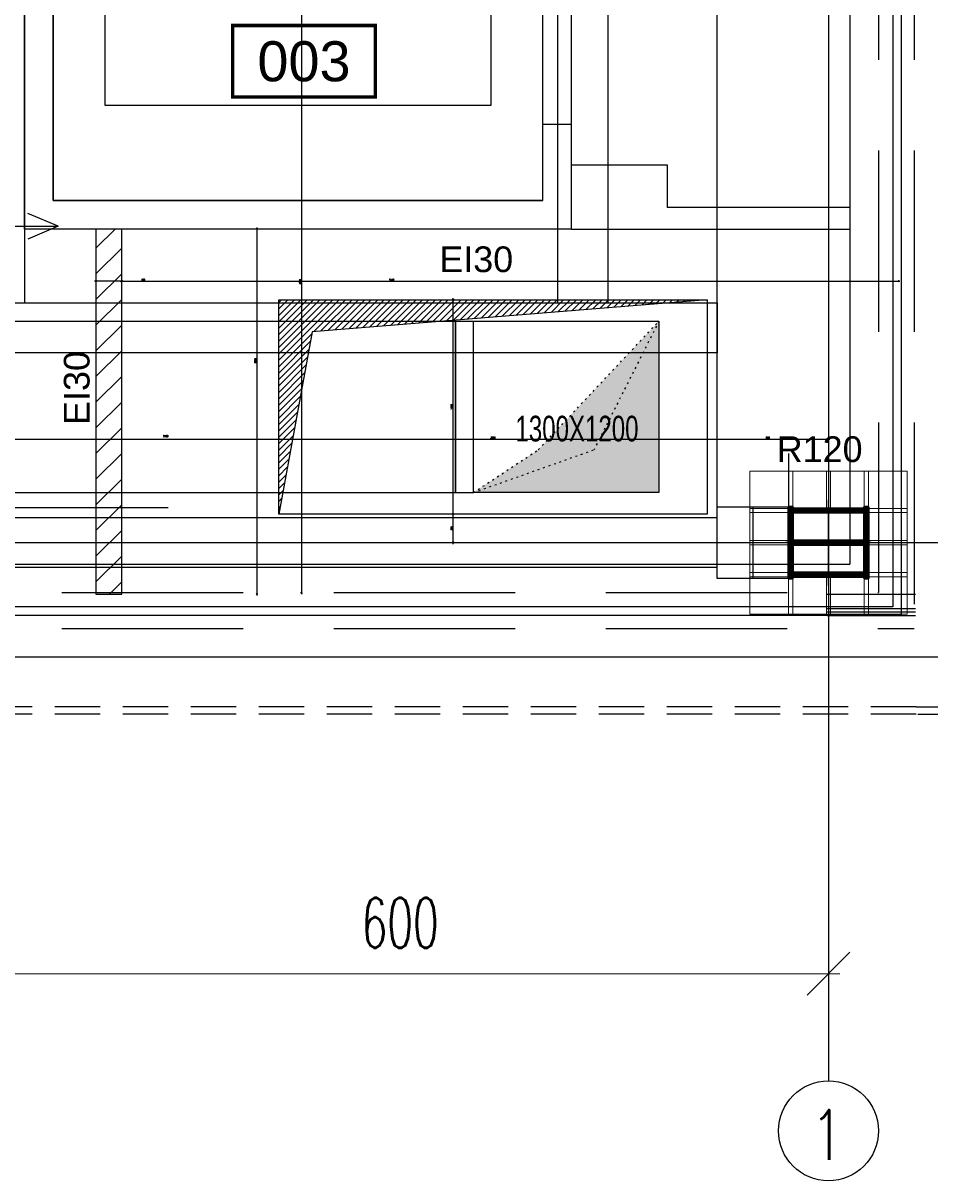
# Model space of a CAD drawing. Header units: centimetres. Extents: x -149939 to 48626, y -46000 to 152985.
# Tile 224 of 256: x 7820 to 14170, y 533 to 8636. Entities that reach past the tile are written whole.
import ezdxf
from ezdxf.enums import TextEntityAlignment as Align

# ---------------------------------------------------------------- set-up
doc = ezdxf.new("R2010")
doc.units = ezdxf.units.CM
doc.header["$LTSCALE"] = 50
doc.header["$PDMODE"] = 35
doc.header["$PDSIZE"] = 0.1
for name, pattern in [('CADVENT_CONTINUOUS', [2, 1, 1]), ('CADVENT_HIDDEN', [0.8, 0.25, -0.55]), ('Kondygnacja  -0_5$0$HIDDEN', [9.525, 6.35, -3.175]), ('Kondygnacja  -0_5$0$HIDDEN2', [4.7625, 3.175, -1.5875]), ('Osie rzutów$0$DASHDOT2', [12.7, 6.35, -3.175, 0, -3.175])]:
    doc.linetypes.add(name, pattern=pattern)
doc.layers.get('0').update_dxf_attribs({"color": 8})
doc.layers.get('DEFPOINTS').update_dxf_attribs({"color": 8})
for name, color, linetype in [('bgde-wywiewEXP', 5, 'Continuous'), ('bgde-wywiewHIDDEN', 7, 'Continuous'), ('bgde_AJ_strzałki', 7, 'Continuous'), ('Kondygnacja  -0_5$0$ARCH_INFO_ODPORNOŚĆ OGNIOWA', 8, 'Continuous'), ('Kondygnacja  -0_5$0$ARCH_INFO_OPISY_PRZEGRODY', 8, 'Continuous'), ('Kondygnacja  -0_5$0$ARCH_KONSTR_POWYŻEJ RZUTU', 8, 'Kondygnacja  -0_5$0$HIDDEN'), ('Kondygnacja  -0_5$0$ARCH_KONSTR_POWYŻEJ RZUTU_IST', 8, 'Kondygnacja  -0_5$0$HIDDEN2'), ('Kondygnacja  -0_5$0$ARCH_MUROWANE', 8, 'Continuous'), ('Kondygnacja  -0_5$0$ARCH_NIEWIDOK_IST', 8, 'Kondygnacja  -0_5$0$HIDDEN'), ('Kondygnacja  -0_5$0$ARCH_STROP', 8, 'Continuous'), ('Kondygnacja  -0_5$0$ARCH_SZKŁO_IST', 8, 'Continuous'), ('Kondygnacja  -0_5$0$ARCH_SŁUPY', 8, 'Continuous'), ('Kondygnacja  -0_5$0$ARCH_WIDOK_IST', 8, 'Continuous'), ('Kondygnacja  -0_5$0$ARCH_ŚLUSARKA_OKNA_IST', 8, 'Continuous'), ('Kondygnacja  -0_5$0$ARCH_ŻELBET_IST', 8, 'Continuous'), ('Osie rzutów$0$ARCH_INFO_OSIE_IST', 8, 'Osie rzutów$0$DASHDOT2'), ('Osie rzutów$0$ARCH_INFO_OSIE_OPISY_IST', 8, 'Continuous'), ('Pomieszczenia -05$0$ARCH_INFO_AREA_ETYKIETY_200', 8, 'Continuous')]:
    doc.layers.add(name, color=color, linetype=linetype)
for name, color, linetype, lineweight in [('Kondygnacja  -0_5$0$ARCH_INFO_WYMIARY', 8, 'Continuous', 9), ('Kondygnacja  -0_5$0$ARCH_WIDOK', 8, 'Continuous', 13), ('Osie rzutów$0$ARCH_INFO_WYMIARY', 8, 'Continuous', 9)]:
    doc.layers.add(name, color=color, linetype=linetype, lineweight=lineweight)
doc.styles.add('Kondygnacja  -0_5$0$Arial', font='ARIAL.TTF')
doc.styles.add('Kondygnacja  -0_5$0$Romans', font='Romans.shx', dxfattribs={"width": 0.7})
doc.styles.add('Osie rzutów$0$ROMANS-250-CM', font='romans.shx', dxfattribs={"width": 0.8, "height": 50})
doc.styles.add('Osie rzutów$0$wymiary_cuprum', font='Romans.shx', dxfattribs={"width": 0.6})
doc.styles.add('Pomieszczenia -05$0$Arial', font='ARIAL.TTF')
doc.dimstyles.new('Kondygnacja  -0_5$0$Wymiary 1-100', dxfattribs={"dimtxt": 12, "dimasz": 10, "dimexe": 5, "dimexo": 0, "dimgap": 4, "dimtad": 1, "dimrnd": 0.5, "dimzin": 12, "dimdsep": 46, "dimtxsty": 'Kondygnacja  -0_5$0$Romans', "dimblk": 'Kondygnacja  -0_5$0$_Oblique', "dimcen": 10, "dimdle": 10, "dimclrt": 55, "dimazin": 0, "dimtfac": 1, "dimtmove": 1, "dimatfit": 3, "dimfxl": 8, "dimfxlon": 1, "dimtolj": 1, "dimtzin": 0, "dimarcsym": 0})
doc.dimstyles.new('Osie rzutów$0$ARCH_ CT', dxfattribs={"dimtxt": 20, "dimasz": 20, "dimexe": 12, "dimexo": 20, "dimgap": 5, "dimtad": 1, "dimdec": 1, "dimrnd": 0.5, "dimzin": 9, "dimdsep": 46, "dimtxsty": 'Osie rzutów$0$wymiary_cuprum', "dimblk": 'Osie rzutów$0$_Oblique', "dimcen": 8, "dimdle": 12, "dimclrd": 256, "dimclre": 256, "dimclrt": 55, "dimadec": 1, "dimazin": 0, "dimtfac": 1, "dimtdec": 1, "dimtmove": 1, "dimatfit": 2, "dimldrblk": 'Osie rzutów$0$_Dot', "dimfxl": 50, "dimtolj": 1, "dimtzin": 0, "dimlwd": -1, "dimlwe": -1, "dimarcsym": 0})
pattern_1 = [(45, (1486.883, -27369.858), (-6.735192, 6.735192), [])]

# ---------------------------------------------------------------- blocks, each defined once
blk = doc.blocks.new('Osie rzutów$0$_Oblique')
at = {"color": 0, "linetype": 'ByBlock', "lineweight": -2}
blk.add_line((-0.5, -0.5), (0.5, 0.5), dxfattribs=at)
blk = doc.blocks.new('*D274')
at = {"layer": 'DEFPOINTS', "color": 0}
for p in [(12860, 4732.19), (13460, 4732.19), (13460, 4698.26)]:
    blk.add_point(p, dxfattribs=at)
at = {"layer": 'Osie rzutów$0$ARCH_INFO_WYMIARY'}
for p, q in [((12860, 4717.19), (12860, 4690.26)), ((13460, 4717.19), (13460, 4690.26)), ((12852, 4698.26), (13468, 4698.26))]:
    blk.add_line(p, q, dxfattribs=at)
at = {"layer": 'Osie rzutów$0$ARCH_INFO_WYMIARY', "xscale": 30, "yscale": 30, "zscale": 30, "rotation": 180}
blk.add_blockref('Osie rzutów$0$_Oblique', (12860, 4698.26), dxfattribs=at)
at = {"layer": 'Osie rzutów$0$ARCH_INFO_WYMIARY', "xscale": 30, "yscale": 30, "zscale": 30}
blk.add_blockref('Osie rzutów$0$_Oblique', (13460, 4698.26), dxfattribs=at)
at = {"layer": 'Osie rzutów$0$ARCH_INFO_WYMIARY', "color": 55, "insert": (13160, 4733.76), "char_height": 35, "attachment_point": 5, "style": 'Osie rzutów$0$wymiary_cuprum'}
blk.add_mtext('\\A1;600', dxfattribs=at)
blk = doc.blocks.new('Osie rzutów$0$_Dot')
at = {"color": 0, "linetype": 'ByBlock', "lineweight": -2}
blk.add_line((-0.5, 0), (-1, 0), dxfattribs=at)
at = {"color": 0, "linetype": 'ByBlock', "const_width": 0.5}
blk.add_lwpolyline([(-0.25, 0, 1), (0.25, 0, 1)], format="xyb", close=True, dxfattribs=at)
blk = doc.blocks.new('Kondygnacja  -0_5$0$_Oblique')
at = {"color": 0, "linetype": 'ByBlock', "lineweight": -2}
blk.add_line((-0.5, -0.5), (0.5, 0.5), dxfattribs=at)
blk = doc.blocks.new('*D164')
at = {"layer": 'DEFPOINTS', "color": 0}
for p in [(9286.2, 9000), (9286.2, 4650), (9770.2, 4650)]:
    blk.add_point(p, dxfattribs=at)
at = {"layer": 'Kondygnacja  -0_5$0$ARCH_INFO_WYMIARY', "color": 0, "lineweight": -2}
for p, q in [((9762.2, 9000), (9775.2, 9000)), ((9770.2, 9010), (9770.2, 4640)), ((9762.2, 4650), (9775.2, 4650))]:
    blk.add_line(p, q, dxfattribs=at)
at = {"layer": 'Kondygnacja  -0_5$0$ARCH_INFO_WYMIARY', "color": 0, "linetype": 'ByBlock', "lineweight": -2, "xscale": 10, "yscale": 10, "zscale": 10}
for p, rotation in [((9770.2, 9000), 90), ((9770.2, 4650), 270)]:
    blk.add_blockref('Kondygnacja  -0_5$0$_Oblique', p, dxfattribs=dict(at, rotation=rotation))
at = {"layer": 'Kondygnacja  -0_5$0$ARCH_INFO_WYMIARY', "color": 55, "insert": (9760.2, 6825), "char_height": 12, "attachment_point": 5, "rotation": 90, "style": 'Kondygnacja  -0_5$0$Romans'}
blk.add_mtext('\\A1;4350', dxfattribs=at)
blk = doc.blocks.new('*D131')
at = {"layer": 'DEFPOINTS', "color": 0}
for p in [(9735.5, 7195), (9456.5, 4640), (9735.5, 4640)]:
    blk.add_point(p, dxfattribs=at)
at = {"layer": 'Kondygnacja  -0_5$0$ARCH_INFO_WYMIARY', "color": 0, "lineweight": -2}
for p, q in [((9464.5, 7195), (9451.5, 7195)), ((9456.5, 7205), (9456.5, 4630)), ((9464.5, 4640), (9451.5, 4640))]:
    blk.add_line(p, q, dxfattribs=at)
at = {"layer": 'Kondygnacja  -0_5$0$ARCH_INFO_WYMIARY', "color": 0, "linetype": 'ByBlock', "lineweight": -2, "xscale": 10, "yscale": 10, "zscale": 10}
for p, rotation in [((9456.5, 7195), 90), ((9456.5, 4640), 270)]:
    blk.add_blockref('Kondygnacja  -0_5$0$_Oblique', p, dxfattribs=dict(at, rotation=rotation))
at = {"layer": 'Kondygnacja  -0_5$0$ARCH_INFO_WYMIARY', "color": 55, "insert": (9446.5, 6273.2), "char_height": 12, "attachment_point": 5, "rotation": 90, "style": 'Kondygnacja  -0_5$0$Romans'}
blk.add_mtext('\\A1;2555', dxfattribs=at)
blk = doc.blocks.new('*D132')
at = {"layer": 'DEFPOINTS', "color": 0}
for p in [(8510, 7264.8), (13950, 7264.8), (13950, 6829.5)]:
    blk.add_point(p, dxfattribs=at)
at = {"layer": 'Kondygnacja  -0_5$0$ARCH_INFO_WYMIARY', "color": 0, "lineweight": -2}
for p, q in [((8500, 6829.5), (13960, 6829.5)), ((8510, 6837.5), (8510, 6824.5)), ((13950, 6837.5), (13950, 6824.5))]:
    blk.add_line(p, q, dxfattribs=at)
at = {"layer": 'Kondygnacja  -0_5$0$ARCH_INFO_WYMIARY', "color": 0, "linetype": 'ByBlock', "lineweight": -2, "xscale": 10, "yscale": 10, "zscale": 10, "rotation": 180}
blk.add_blockref('Kondygnacja  -0_5$0$_Oblique', (8510, 6829.5), dxfattribs=at)
at = {"layer": 'Kondygnacja  -0_5$0$ARCH_INFO_WYMIARY', "color": 0, "linetype": 'ByBlock', "lineweight": -2, "xscale": 10, "yscale": 10, "zscale": 10}
blk.add_blockref('Kondygnacja  -0_5$0$_Oblique', (13950, 6829.5), dxfattribs=at)
at = {"layer": 'Kondygnacja  -0_5$0$ARCH_INFO_WYMIARY', "color": 55, "insert": (10401, 6839.5), "char_height": 12, "attachment_point": 5, "style": 'Kondygnacja  -0_5$0$Romans'}
blk.add_mtext('\\A1;5440', dxfattribs=at)
blk = doc.blocks.new('*D133')
at = {"layer": 'DEFPOINTS', "color": 0}
for p in [(8330, 7264.8), (8510, 7264.8), (8330, 6829.5)]:
    blk.add_point(p, dxfattribs=at)
at = {"layer": 'Kondygnacja  -0_5$0$ARCH_INFO_WYMIARY', "color": 0, "lineweight": -2}
for p, q in [((8520, 6829.5), (8320, 6829.5)), ((8330, 6837.5), (8330, 6824.5)), ((8510, 6837.5), (8510, 6824.5)), ((8510, 6829.5), (8674.2, 6829.5))]:
    blk.add_line(p, q, dxfattribs=at)
at = {"layer": 'Kondygnacja  -0_5$0$ARCH_INFO_WYMIARY', "color": 0, "linetype": 'ByBlock', "lineweight": -2, "xscale": 10, "yscale": 10, "zscale": 10, "rotation": 180}
blk.add_blockref('Kondygnacja  -0_5$0$_Oblique', (8330, 6829.5), dxfattribs=at)
at = {"layer": 'Kondygnacja  -0_5$0$ARCH_INFO_WYMIARY', "color": 0, "linetype": 'ByBlock', "lineweight": -2, "xscale": 10, "yscale": 10, "zscale": 10}
blk.add_blockref('Kondygnacja  -0_5$0$_Oblique', (8510, 6829.5), dxfattribs=at)
at = {"layer": 'Kondygnacja  -0_5$0$ARCH_INFO_WYMIARY', "color": 55, "insert": (8660, 6839.5), "char_height": 12, "attachment_point": 5, "style": 'Kondygnacja  -0_5$0$Romans'}
blk.add_mtext('\\A1;180', dxfattribs=at)
blk = doc.blocks.new('*D134')
at = {"layer": 'DEFPOINTS', "color": 0}
for p in [(13460, 6159.5), (12610, 5950), (13460, 5724.3)]:
    blk.add_point(p, dxfattribs=at)
at = {"layer": 'Kondygnacja  -0_5$0$ARCH_INFO_WYMIARY', "color": 0, "lineweight": -2}
for p, q in [((12600, 5724.3), (13470, 5724.3)), ((12610, 5732.3), (12610, 5719.3)), ((13460, 5732.3), (13460, 5719.3))]:
    blk.add_line(p, q, dxfattribs=at)
at = {"layer": 'Kondygnacja  -0_5$0$ARCH_INFO_WYMIARY', "color": 0, "linetype": 'ByBlock', "lineweight": -2, "xscale": 10, "yscale": 10, "zscale": 10, "rotation": 180}
blk.add_blockref('Kondygnacja  -0_5$0$_Oblique', (12610, 5724.3), dxfattribs=at)
at = {"layer": 'Kondygnacja  -0_5$0$ARCH_INFO_WYMIARY', "color": 0, "linetype": 'ByBlock', "lineweight": -2, "xscale": 10, "yscale": 10, "zscale": 10}
blk.add_blockref('Kondygnacja  -0_5$0$_Oblique', (13460, 5724.3), dxfattribs=at)
at = {"layer": 'Kondygnacja  -0_5$0$ARCH_INFO_WYMIARY', "color": 55, "insert": (13035, 5734.3), "char_height": 12, "attachment_point": 5, "style": 'Kondygnacja  -0_5$0$Romans'}
blk.add_mtext('\\A1;850', dxfattribs=at)
blk = doc.blocks.new('*D135')
at = {"layer": 'DEFPOINTS', "color": 0}
for p in [(11109.2, 5200), (10830.2, 5000), (11109.2, 5000)]:
    blk.add_point(p, dxfattribs=at)
at = {"layer": 'Kondygnacja  -0_5$0$ARCH_INFO_WYMIARY', "color": 0, "lineweight": -2}
for p, q in [((10838.2, 5200), (10825.2, 5200)), ((10830.2, 5210), (10830.2, 4990)), ((10838.2, 5000), (10825.2, 5000))]:
    blk.add_line(p, q, dxfattribs=at)
at = {"layer": 'Kondygnacja  -0_5$0$ARCH_INFO_WYMIARY', "color": 0, "linetype": 'ByBlock', "lineweight": -2, "xscale": 10, "yscale": 10, "zscale": 10}
for p, rotation in [((10830.2, 5200), 90), ((10830.2, 5000), 270)]:
    blk.add_blockref('Kondygnacja  -0_5$0$_Oblique', p, dxfattribs=dict(at, rotation=rotation))
at = {"layer": 'Kondygnacja  -0_5$0$ARCH_INFO_WYMIARY', "color": 55, "insert": (10820.2, 5100), "char_height": 12, "attachment_point": 5, "rotation": 90, "style": 'Kondygnacja  -0_5$0$Romans'}
blk.add_mtext('\\A1;200', dxfattribs=at)
blk = doc.blocks.new('*D136')
at = {"layer": 'DEFPOINTS', "color": 0}
for p in [(12610, 6159.5), (9610, 5934.7), (12610, 5724.3)]:
    blk.add_point(p, dxfattribs=at)
at = {"layer": 'Kondygnacja  -0_5$0$ARCH_INFO_WYMIARY', "color": 0, "lineweight": -2}
for p, q in [((9600, 5724.3), (12620, 5724.3)), ((9610, 5732.3), (9610, 5719.3)), ((12610, 5732.3), (12610, 5719.3))]:
    blk.add_line(p, q, dxfattribs=at)
at = {"layer": 'Kondygnacja  -0_5$0$ARCH_INFO_WYMIARY', "color": 0, "linetype": 'ByBlock', "lineweight": -2, "xscale": 10, "yscale": 10, "zscale": 10, "rotation": 180}
blk.add_blockref('Kondygnacja  -0_5$0$_Oblique', (9610, 5724.3), dxfattribs=at)
at = {"layer": 'Kondygnacja  -0_5$0$ARCH_INFO_WYMIARY', "color": 0, "linetype": 'ByBlock', "lineweight": -2, "xscale": 10, "yscale": 10, "zscale": 10}
blk.add_blockref('Kondygnacja  -0_5$0$_Oblique', (12610, 5724.3), dxfattribs=at)
at = {"layer": 'Kondygnacja  -0_5$0$ARCH_INFO_WYMIARY', "color": 55, "insert": (11110, 5734.3), "char_height": 12, "attachment_point": 5, "style": 'Kondygnacja  -0_5$0$Romans'}
blk.add_mtext('\\A1;3000', dxfattribs=at)
blk = doc.blocks.new('*D137')
at = {"layer": 'DEFPOINTS', "color": 0}
for p in [(11109.2, 6700), (10830.2, 5200), (11109.2, 5200)]:
    blk.add_point(p, dxfattribs=at)
at = {"layer": 'Kondygnacja  -0_5$0$ARCH_INFO_WYMIARY', "color": 0, "lineweight": -2}
for p, q in [((10838.2, 6700), (10825.2, 6700)), ((10830.2, 6710), (10830.2, 5190)), ((10838.2, 5200), (10825.2, 5200))]:
    blk.add_line(p, q, dxfattribs=at)
at = {"layer": 'Kondygnacja  -0_5$0$ARCH_INFO_WYMIARY', "color": 0, "linetype": 'ByBlock', "lineweight": -2, "xscale": 10, "yscale": 10, "zscale": 10}
for p, rotation in [((10830.2, 6700), 90), ((10830.2, 5200), 270)]:
    blk.add_blockref('Kondygnacja  -0_5$0$_Oblique', p, dxfattribs=dict(at, rotation=rotation))
at = {"layer": 'Kondygnacja  -0_5$0$ARCH_INFO_WYMIARY', "color": 55, "insert": (10820.2, 5950), "char_height": 12, "attachment_point": 5, "rotation": 90, "style": 'Kondygnacja  -0_5$0$Romans'}
blk.add_mtext('\\A1;1500', dxfattribs=at)
blk = doc.blocks.new('*D138')
at = {"layer": 'DEFPOINTS', "color": 0}
for p in [(9610, 6159.5), (7460, 5934.7), (9610, 5724.3)]:
    blk.add_point(p, dxfattribs=at)
at = {"layer": 'Kondygnacja  -0_5$0$ARCH_INFO_WYMIARY', "color": 0, "lineweight": -2}
for p, q in [((7450, 5724.3), (9620, 5724.3)), ((7460, 5732.3), (7460, 5719.3)), ((9610, 5732.3), (9610, 5719.3))]:
    blk.add_line(p, q, dxfattribs=at)
at = {"layer": 'Kondygnacja  -0_5$0$ARCH_INFO_WYMIARY', "color": 0, "linetype": 'ByBlock', "lineweight": -2, "xscale": 10, "yscale": 10, "zscale": 10, "rotation": 180}
blk.add_blockref('Kondygnacja  -0_5$0$_Oblique', (7460, 5724.3), dxfattribs=at)
at = {"layer": 'Kondygnacja  -0_5$0$ARCH_INFO_WYMIARY', "color": 0, "linetype": 'ByBlock', "lineweight": -2, "xscale": 10, "yscale": 10, "zscale": 10}
blk.add_blockref('Kondygnacja  -0_5$0$_Oblique', (9610, 5724.3), dxfattribs=at)
at = {"layer": 'Kondygnacja  -0_5$0$ARCH_INFO_WYMIARY', "color": 55, "insert": (8818.8, 5745), "char_height": 12, "attachment_point": 5, "style": 'Kondygnacja  -0_5$0$Romans'}
blk.add_mtext('\\A1;2150', dxfattribs=at)
blk = doc.blocks.new('Kondygnacja  -0_5$0$konstrukcja istniejąca -0.5')
at = {"layer": 'Kondygnacja  -0_5$0$ARCH_KONSTR_POWYŻEJ RZUTU_IST', "ltscale": 10}
for p, q in [((13382, 4975), (13382, 5025)), ((13382, 5025), (13432, 5025)), ((12338, 5017.5), (13382, 5017.5)), ((13382, 4982.5), (12338, 4982.5)), ((13432, 4975), (13382, 4975))]:
    blk.add_line(p, q, dxfattribs=at)
for points in [[(13432, 9825), (13432, 4975), (13382, 4975)], [(13382, 5025), (13382, 6175)], [(12897, 6032.89), (12897, 5167.89)], [(13270.5, 5167.89), (13270.5, 6032.89)], [(13305.5, 6032.89), (13305.5, 5167.89)], [(12338, 5167.89), (13382, 5167.89), (13382, 5132.89), (12338, 5132.89)], [(13407, 5025), (13407, 4975)]]:
    blk.add_lwpolyline(points, dxfattribs=at)
blk = doc.blocks.new('Pomieszczenia -05$0$etykieta_numer')
at = {"color": 0, "linetype": 'ByBlock', "const_width": 2.44}
blk.add_lwpolyline([(-50, -50), (-50, 0), (50, 0), (50, -50)], close=True, dxfattribs=at)
at = {"color": 0, "linetype": 'ByBlock', "style": 'Pomieszczenia -05$0$Arial'}
blk.add_attdef('AECAREA:NUMBER', text='', height=28, dxfattribs=at).set_placement((0, -25), align=Align.MIDDLE)
blk = doc.blocks.new('strzałki')
at = {"layer": 'bgde_AJ_strzałki'}
for p, q in [((-903.6, 0), (-691.1, 89.7, 3433)), ((903.6, 0), (691.1, 89.7, 3433)), ((-403.6, 0), (-903.6, 0)), ((-903.6, 0), (-691.1, -89.7, 3433)), ((403.6, 0), (903.6, 0)), ((903.6, 0), (691.1, -89.7, 3433)), ((0, -403.6), (0, -903.6)), ((0, -903.6), (-89.7, -691.1, 3433)), ((0, -903.6), (89.7, -691.1, 3433))]:
    blk.add_line(p, q, dxfattribs=at)
blk = doc.blocks.new('Osie rzutów')
at = {"layer": 'Osie rzutów$0$ARCH_INFO_OSIE_IST', "ltscale": 10}
for p, q in [((13460, 12510), (13460, 4623.26)), ((13460, 4970), (13460, 5030)), ((4436.04, 5000), (15156.54, 5000)), ((13490, 5000), (13430, 5000))]:
    blk.add_line(p, q, dxfattribs=at)
at = {"layer": 'Osie rzutów$0$ARCH_INFO_OSIE_OPISY_IST'}
blk.add_circle((13460, 4588.26), 35, dxfattribs=at)
at = {"layer": 'Osie rzutów$0$ARCH_INFO_OSIE_OPISY_IST', "style": 'Osie rzutów$0$ROMANS-250-CM', "width": 0.8}
blk.add_text('1', height=35, dxfattribs=at).set_placement((13447.23, 4567.86))
at = {"layer": 'Osie rzutów$0$ARCH_INFO_WYMIARY'}
dim = blk.add_linear_dim(base=(13460, 4698.26), p1=(12860, 4732.19), p2=(13460, 4732.19), dimstyle='Osie rzutów$0$ARCH_ CT', override={"dimtxt": 35, "dimasz": 30, "dimexe": 8, "dimexo": 15, "dimgap": 18, "dimdle": 8}, dxfattribs=at)
dim.commit()
dim.dimension.update_dxf_attribs({"geometry": '*D274', "text_midpoint": (13160, 4733.76)})

msp = doc.modelspace()

# ---------------------------------------------------------------- hatches: boundary and pattern name
at = {"layer": 'bgde-wywiewHIDDEN', "linetype": 'CADVENT_HIDDEN'}
for points in [[(10972.891, 5349.997), (11427.891, 5649.997), (12272.891, 6549.997), (12272.891, 5349.997)], [(10972.894, 5349.997), (11427.894, 5649.997), (12272.894, 6549.997), (12272.894, 5349.997)]]:
    msp.add_hatch(color=256, dxfattribs=at).paths.add_polyline_path(points)
at = {"layer": 'Kondygnacja  -0_5$0$ARCH_MUROWANE', "linetype": 'Continuous', "lineweight": -3}
h = msp.add_hatch(dxfattribs=at)
h.set_pattern_fill('ANSI31', color=256, scale=40, style=0)
h.set_pattern_definition([(45, (-121140, -45000), (-89.80256, 89.80256), [])])
h.paths.add_polyline_path([(8330, 4640), (8510, 4640), (8510, 7195), (8330, 7195)], flags=0)
at = {"layer": 'Kondygnacja  -0_5$0$ARCH_SŁUPY', "lineweight": 40}
h = msp.add_hatch(dxfattribs=at)
h.set_pattern_fill('ANSI31', color=256, scale=3, style=0)
h.set_pattern_definition(pattern_1)
h.paths.add_polyline_path([(13180, 5250), (13180, 4750), (13210, 4750), (13210, 5250)])
h = msp.add_hatch(dxfattribs=at)
h.set_pattern_fill('ANSI31', color=256, scale=3, style=0)
h.set_pattern_definition(pattern_1)
h.paths.add_polyline_path([(13710, 5210), (13710, 5240), (13210, 5240), (13210, 5210)])
h = msp.add_hatch(dxfattribs=at)
h.set_pattern_fill('ANSI31', color=256, scale=3, style=0)
h.set_pattern_definition(pattern_1)
h.paths.add_polyline_path([(13710, 4750), (13740, 4750), (13740, 5250), (13710, 5250)])
h = msp.add_hatch(dxfattribs=at)
h.set_pattern_fill('ANSI31', color=256, scale=3, style=0)
h.set_pattern_definition(pattern_1)
h.paths.add_polyline_path([(13710, 4985), (13710, 5015), (13210, 5015), (13210, 4985)])
h = msp.add_hatch(dxfattribs=at)
h.set_pattern_fill('ANSI31', color=256, scale=3, style=0)
h.set_pattern_definition(pattern_1)
h.paths.add_polyline_path([(13710, 4760), (13710, 4790), (13210, 4790), (13210, 4760)])
at = {"layer": 'Kondygnacja  -0_5$0$ARCH_WIDOK'}
h = msp.add_hatch(dxfattribs=at)
h.set_pattern_fill('ANSI31', color=256, scale=10, angle=-180, style=0)
h.set_pattern_definition([(45, (149357.393, -64428.482), (-22.45064, 22.45064), [])])
h.paths.add_polyline_path([(12610, 6700), (9843.264, 6476.456), (9610, 5200), (9610, 6700)])

# ---------------------------------------------------------------- linework, layer by layer
at = {"layer": 'bgde-wywiewEXP', "linetype": 'Continuous'}
for points in [[(3804.386, 5349.997), (3804.386, 6549.997), (10847.891, 6549.997), (10847.891, 5349.997)], [(10847.891, 5349.997), (10847.891, 6549.997), (10972.891, 6549.997)], [(3804.386, 5349.997), (10972.891, 5349.997)]]:
    msp.add_lwpolyline(points, dxfattribs=at)
at = {"layer": 'bgde-wywiewEXP', "linetype": 'CADVENT_CONTINUOUS'}
msp.add_lwpolyline([(10972.891, 5349.997), (10972.891, 6549.997), (12272.891, 6549.997), (12272.891, 5349.997)], close=True, dxfattribs=at)
at = {"layer": 'bgde-wywiewHIDDEN', "linetype": 'CADVENT_HIDDEN', "extrusion": (0, -1, 0)}
for p in [(12272.891, 6549.997), (10972.891, 5349.997)]:
    msp.add_line(p, (11817.891, 5649.997), dxfattribs=at)
at = {"layer": 'bgde-wywiewHIDDEN', "linetype": 'CADVENT_HIDDEN'}
for points in [[(10972.891, 5349.997), (10972.891, 6549.997), (12272.891, 6549.997), (12272.891, 5349.997)], [(10972.891, 5349.997), (11427.891, 5649.997), (12272.891, 6549.997), (12272.891, 5349.997)]]:
    msp.add_lwpolyline(points, close=True, dxfattribs=at)
msp.add_lwpolyline([(10972.891, 5349.997), (10972.891, 6549.997)], dxfattribs=at)
at = {"layer": 'Kondygnacja  -0_5$0$ARCH_INFO_OPISY_PRZEGRODY'}
msp.add_lwpolyline([(8835.667, 5244.64), (7471.316, 5244.64)], dxfattribs=at)
at = {"layer": 'Kondygnacja  -0_5$0$ARCH_MUROWANE', "linetype": 'Continuous', "lineweight": -3}
for p, q in [((8510, 7195), (8330, 7195)), ((8330, 7195), (8330, 4640)), ((8510, 4640), (8510, 7195)), ((8330, 4640), (8510, 4640))]:
    msp.add_line(p, q, dxfattribs=at)
at = {"layer": 'Kondygnacja  -0_5$0$ARCH_NIEWIDOK_IST', "ltscale": 4}
for p, q in [((13810, 28700), (13810, 4650)), ((14060, 28700), (14060, 4400)), ((-7150, 4650), (13810, 4650)), ((-7150, 4400), (14060, 4400))]:
    msp.add_line(p, q, dxfattribs=at)
at = {"layer": 'Kondygnacja  -0_5$0$ARCH_NIEWIDOK_IST'}
for points in [[(14085, 3800), (14360, 3800), (14360.022, 35000), (15360.022, 36000), (14360.022, 37000), (13810.022, 37000)], [(14074.645, 3850), (14310, 3850), (14310.022, 35020.711), (15289.311, 36000), (14339.311, 36950), (13810.022, 36950)], [(14074.645, 3800), (7460, 3799.984), (6460, 2799.984), (5460, 3799.984), (5460, 4750)], [(14074.645, 3849.985), (7439.289, 3849.984), (6460, 2870.695), (5510, 3820.695), (5510, 4750)]]:
    msp.add_lwpolyline(points, dxfattribs=at)
at = {"layer": 'Kondygnacja  -0_5$0$ARCH_STROP', "ltscale": 2}
msp.add_lwpolyline([(9610, 6700), (12610, 6700), (12610, 5200), (9610, 5200)], close=True, dxfattribs=at)
msp.add_lwpolyline([(12610, 6700), (9843.264, 6476.456), (9610, 5200)], dxfattribs=at)
at = {"layer": 'Kondygnacja  -0_5$0$ARCH_SZKŁO_IST'}
for points in [[(13450, 4540), (14070, 4540)], [(13450, 4515), (14070, 4515)]]:
    msp.add_lwpolyline(points, dxfattribs=at)
at = {"layer": 'Kondygnacja  -0_5$0$ARCH_SŁUPY', "lineweight": 40}
for p, q in [((13210, 5015), (13710, 5015)), ((13710, 4985), (13210, 4985))]:
    msp.add_line(p, q, dxfattribs=at)
for points in [[(13180, 5250), (13210, 5250), (13210, 4750), (13180, 4750)], [(13710, 5250), (13740, 5250), (13740, 4750), (13710, 4750)]]:
    msp.add_lwpolyline(points, close=True, dxfattribs=at)
for points in [[(13710, 5240), (13210, 5240)], [(13210, 5210), (13710, 5210)], [(13710, 4790), (13210, 4790)], [(13210, 4760), (13710, 4760)]]:
    msp.add_lwpolyline(points, dxfattribs=at)
at = {"layer": 'Kondygnacja  -0_5$0$ARCH_WIDOK'}
for points in [[(12610, 6700), (9843.264, 6476.456), (9610, 5200), (9610, 6700)], [(14010, 5500), (14010, 4500), (12910, 4500), (12910, 5500)]]:
    msp.add_lwpolyline(points, close=True, dxfattribs=at)
for points in [[(13180, 5500), (13180, 5250)], [(13210, 5500), (13210, 5250)], [(13445, 5500), (13445, 5240)], [(13475, 5500), (13475, 5240)], [(13710, 5500), (13710, 5250)], [(13740, 5500), (13740, 5250)], [(12910, 5240), (13180, 5240)], [(12910, 5210), (13180, 5210)], [(13740, 5240), (14010, 5240)], [(13740, 5210), (14010, 5210)], [(12910, 5015), (13180, 5015)], [(12910, 4985), (13180, 4985)], [(13740, 5015), (14010, 5015)], [(13740, 4985), (14010, 4985)], [(12910, 4790), (13180, 4790)], [(13740, 4790), (14010, 4790)], [(12910, 4760), (13180, 4760)], [(13180, 4750), (13180, 4500)], [(13210, 4750), (13210, 4500)], [(13445, 4760), (13445, 4500)], [(13474.94, 4760), (13474.94, 4500)], [(13710, 4750), (13710, 4500)], [(13740, 4760), (14010, 4760)], [(13740, 4750), (13740, 4500)]]:
    msp.add_lwpolyline(points, dxfattribs=at)
at = {"layer": 'Kondygnacja  -0_5$0$ARCH_WIDOK_IST'}
for p, q in [((13610, 28700), (13610, 4850)), ((-1980, 4850), (13610, 4850)), ((-1980, 4200), (14260, 4200))]:
    msp.add_line(p, q, dxfattribs=at)
for points in [[(8030, 7395), (11460, 7395), (11460, 10525), (8030, 10525)], [(11095, 8060), (8395, 8060), (8395, 9860), (11095, 9860)]]:
    msp.add_lwpolyline(points, close=True, dxfattribs=at)
at = {"layer": 'Kondygnacja  -0_5$0$ARCH_ŚLUSARKA_OKNA_IST'}
for p, q in [((13910, 28700), (13910, 4550)), ((13970, 28700), (13970, 4490)), ((13910, 4550), (-1930, 4550)), ((13970, 4490), (-1930, 4490))]:
    msp.add_line(p, q, dxfattribs=at)
for points in [[(13450, 4640), (14070, 4640)], [(13450, 4490), (14070, 4490)]]:
    msp.add_lwpolyline(points, dxfattribs=at)
at = {"layer": 'Kondygnacja  -0_5$0$ARCH_ŻELBET_IST', "ltscale": 4}
for p, q in [((11660, 7195), (11660, 14805)), ((7830, 7195), (7830, 10725)), ((11460, 7395), (11460, 10725)), ((8030, 7395), (8030, 10525)), ((11460, 7930), (11660, 7930)), ((11460, 7930), (11660, 7930)), ((11660, 7645), (11660, 7930)), ((11660, 7645), (11660, 7930)), ((11660, 7645), (12330, 7645)), ((11660, 7645), (12330, 7645)), ((12330, 7645), (12330, 7345)), ((12330, 7645), (12330, 7345)), ((11460, 7395), (8030, 7395)), ((13610, 7345), (12330, 7345)), ((11660, 7195), (7830, 7195)), ((11660, 7195), (13610, 7195))]:
    msp.add_line(p, q, dxfattribs=at)

# ---------------------------------------------------------------- block references
at = {"layer": 'bgde_AJ_strzałki'}
msp.add_blockref('strzałki', (7162.607, 7214.069, -1613), dxfattribs=at)
at = {"layer": 'Kondygnacja  -0_5$0$ARCH_KONSTR_POWYŻEJ RZUTU', "xscale": 10, "yscale": 10, "zscale": 10}
msp.add_blockref('Kondygnacja  -0_5$0$konstrukcja istniejąca -0.5', (-121140, -45000), dxfattribs=at)
at = {"layer": 'Osie rzutów$0$ARCH_INFO_OSIE_OPISY_IST', "color": 30, "xscale": 10, "yscale": 10, "zscale": 10}
msp.add_blockref('Osie rzutów', (-121140, -45000), dxfattribs=at)
at = {"layer": 'Pomieszczenia -05$0$ARCH_INFO_AREA_ETYKIETY_200', "linetype": 'Continuous', "lineweight": -3, "xscale": 10, "yscale": 10, "zscale": 10}
msp.add_blockref('Pomieszczenia -05$0$etykieta_numer', (9786.774, 8619.444), dxfattribs=at).add_auto_attribs({'AECAREA:NUMBER': '003'})

# ---------------------------------------------------------------- texts
at = {"layer": 'bgde-wywiewHIDDEN', "linetype": 'CADVENT_HIDDEN', "width": 0.7}
msp.add_text('1300X1200', height=180, dxfattribs=at).set_placement((11267.657, 5707.994, 1920))
at = {"layer": 'Kondygnacja  -0_5$0$ARCH_INFO_ODPORNOŚĆ OGNIOWA', "char_height": 180, "width": 533.32525, "attachment_point": 5, "style": 'Kondygnacja  -0_5$0$Arial'}
for s, insert in [('\\PEI30', (10993.137, 7132.085)), ('\\PR120', (13398.347, 5802.911))]:
    msp.add_mtext(s, dxfattribs=dict(at, insert=insert))
at = {"layer": 'Kondygnacja  -0_5$0$ARCH_INFO_ODPORNOŚĆ OGNIOWA', "insert": (8046.341, 6082.48), "char_height": 180, "width": 533.32525, "attachment_point": 5, "rotation": 90, "style": 'Kondygnacja  -0_5$0$Arial'}
msp.add_mtext('\\PEI30', dxfattribs=at)

# ---------------------------------------------------------------- dimensions: what is measured, and where the dimension line sits
at = {"layer": 'Kondygnacja  -0_5$0$ARCH_INFO_WYMIARY'}
for base, p1, p2, picture, middle in [((9770.214, 4650), (9286.216, 9000), (9286.216, 4650), '*D164', (9760.214, 6825)), ((10830.186, 5200), (11109.176, 6700), (11109.176, 5200), '*D137', (10820.186, 5950)), ((10830.186, 5000), (11109.176, 5200), (11109.176, 5000), '*D135', (10820.186, 5100))]:
    dim = msp.add_linear_dim(base=base, p1=p1, p2=p2, angle=90, dimstyle='Kondygnacja  -0_5$0$Wymiary 1-100', dxfattribs=at)
    dim.commit()
    dim.dimension.update_dxf_attribs({"geometry": picture, "text_midpoint": middle})
for base, p1, p2, picture, middle in [((8330, 6829.495), (8510, 7264.779), (8330, 7264.779), '*D133', (8660, 6829.495)), ((13950, 6829.495), (8510, 7264.779), (13950, 7264.779), '*D132', (10401.03, 6829.495)), ((9610, 5724.252), (7460, 5934.736), (9610, 6159.536), '*D138', (8818.81, 5735.035))]:
    dim = msp.add_linear_dim(base=base, p1=p1, p2=p2, dimstyle='Kondygnacja  -0_5$0$Wymiary 1-100', dxfattribs=at)
    dim.commit()
    dim.dimension.update_dxf_attribs({"geometry": picture, "text_midpoint": middle, "dimtype": 160})
dim = msp.add_linear_dim(base=(9456.506, 4640), p1=(9735.496, 7195), p2=(9735.496, 4640), angle=90, dimstyle='Kondygnacja  -0_5$0$Wymiary 1-100', dxfattribs=at)
dim.commit()
dim.dimension.update_dxf_attribs({"geometry": '*D131', "text_midpoint": (9456.506, 6273.18), "dimtype": 160})
for base, p1, p2, picture, middle in [((12610, 5724.252), (9610, 5934.736), (12610, 6159.536), '*D136', (11110, 5734.252)), ((13460, 5724.252), (12610, 5950), (13460, 6159.536), '*D134', (13035, 5734.252))]:
    dim = msp.add_linear_dim(base=base, p1=p1, p2=p2, dimstyle='Kondygnacja  -0_5$0$Wymiary 1-100', dxfattribs=at)
    dim.commit()
    dim.dimension.update_dxf_attribs({"geometry": picture, "text_midpoint": middle})

doc.saveas('drawing.dxf')
